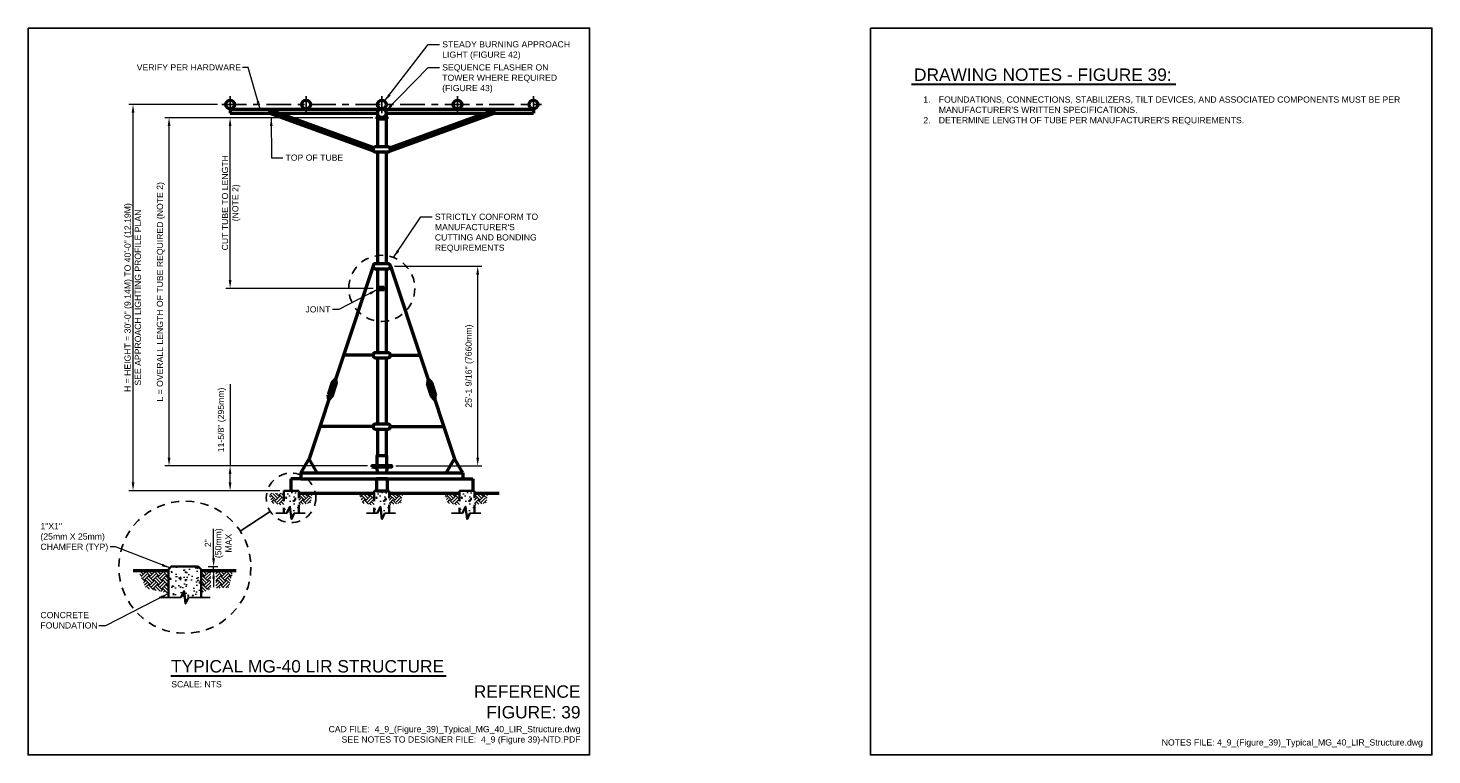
# Model space of a CAD drawing. Header units: inches. Extents: x 0 to 21.3, y 0 to 11.
import ezdxf
from ezdxf.enums import TextEntityAlignment as Align

# ---------------------------------------------------------------- set-up
doc = ezdxf.new("R2010")
doc.units = ezdxf.units.IN
doc.header["$LTSCALE"] = 0.5
doc.header["$MEASUREMENT"] = 0
doc.header["$PDSIZE"] = 2
for name, pattern in [('CENTER2', [1.125, 0.75, -0.125, 0.125, -0.125]), ('DASHED2', [0.375, 0.25, -0.125]), ('HIDDEN', [0.375, 0.25, -0.125]), ('HIDDEN2', [0.1875, 0.125, -0.0625])]:
    doc.linetypes.add(name, pattern=pattern)
doc.layers.get('0').update_dxf_attribs({"linetype": 'CONTINUOUS', "lineweight": 35})
doc.layers.get('DEFPOINTS').update_dxf_attribs({"linetype": 'CONTINUOUS', "lineweight": 35})
for name, color, linetype, lineweight in [('C-GRAD-FNSH', 4, 'CONTINUOUS', 50), ('E-AFLD-LITE-APPR', 203, 'CONTINUOUS', 50), ('G-ANNO-PATT', 8, 'CONTINUOUS', 18), ('G-ANNO-RDME', 5, 'CONTINUOUS', 18), ('S-FNDN-FTNG', 42, 'CONTINUOUS', 35)]:
    doc.layers.add(name, color=color, linetype=linetype, lineweight=lineweight)
for name, color, linetype in [('E-DETL-GRPH', 7, 'CONTINUOUS'), ('G-ANNO-DIMS', 7, 'CONTINUOUS'), ('G-ANNO-SYMB', 6, 'CONTINUOUS'), ('G-ANNO-TEXT', 7, 'CONTINUOUS'), ('G-ANNO-TTLB', 7, 'CONTINUOUS')]:
    doc.layers.add(name, color=color, linetype=linetype)
doc.styles.add('00-E-TITLE-1_1', font='arial.ttf', dxfattribs={"height": 0.1875})
doc.styles.add('01-E-BLDG-1_1', font='arial.ttf', dxfattribs={"height": 0.09375})
doc.dimstyles.new('01-E-BLDG-1_1', dxfattribs={"dimtxt": 0.09375, "dimasz": 0.125, "dimexe": 0.0625, "dimexo": 0.0625, "dimgap": 0.0625, "dimtad": 1, "dimdec": 4, "dimzin": 3, "dimdsep": 46, "dimlunit": 4, "dimtxsty": '01-E-BLDG-1_1', "dimcen": 0.0625, "dimclrd": 1, "dimclre": 1, "dimclrt": 256, "dimazin": 0, "dimtfac": 1, "dimtdec": 4, "dimtmove": 1, "dimatfit": 3, "dimfxl": 1, "dimfrac": 2, "dimtolj": 1, "dimtzin": 3, "dimlwd": 0, "dimlwe": 0, "dimarcsym": 0})

# ---------------------------------------------------------------- blocks, each defined once
blk = doc.blocks.new('*D2')
at = {"layer": 'DEFPOINTS', "color": 0, "transparency": 16777216}
for p in [(5.486, 7.395), (6.806, 7.395), (5.505, 4.374)]:
    blk.add_point(p, dxfattribs=at)
at = {"layer": 'G-ANNO-DIMS', "color": 1, "lineweight": 0, "transparency": 16777216}
for p, q in [((5.548, 7.395), (6.869, 7.395)), ((6.806, 4.499), (6.806, 7.27)), ((5.568, 4.374), (6.869, 4.374))]:
    blk.add_line(p, q, dxfattribs=at)
at = {"layer": 'G-ANNO-DIMS', "color": 1, "transparency": 16777216}
for points in [[(6.785, 7.27), (6.827, 7.27), (6.806, 7.395)], [(6.785, 4.499), (6.827, 4.499), (6.806, 4.374)]]:
    blk.add_solid(points, dxfattribs=at)
at = {"layer": 'G-ANNO-DIMS', "transparency": 16777216, "insert": (6.682, 5.884), "char_height": 0.09375, "attachment_point": 5, "rotation": 90, "style": '01-E-BLDG-1_1'}
blk.add_mtext('\\A1;25\'-1 9/16" (7660mm)', dxfattribs=at)
blk = doc.blocks.new('*D3')
at = {"layer": 'DEFPOINTS', "color": 0, "transparency": 16777216}
for p in [(1.589, 9.843), (2.932, 9.843), (3.872, 3.998)]:
    blk.add_point(p, dxfattribs=at)
at = {"layer": 'G-ANNO-DIMS', "color": 1, "lineweight": 0, "transparency": 16777216}
for p, q in [((2.869, 9.843), (1.526, 9.843)), ((1.589, 4.123), (1.589, 9.718)), ((3.809, 3.998), (1.526, 3.998))]:
    blk.add_line(p, q, dxfattribs=at)
at = {"layer": 'G-ANNO-DIMS', "color": 1, "transparency": 16777216}
for points in [[(1.568, 9.718), (1.61, 9.718), (1.589, 9.843)], [(1.568, 4.123), (1.61, 4.123), (1.589, 3.998)]]:
    blk.add_solid(points, dxfattribs=at)
at = {"layer": 'G-ANNO-DIMS', "transparency": 16777216, "insert": (1.585, 6.921), "char_height": 0.09375, "attachment_point": 5, "rotation": 90, "style": '01-E-BLDG-1_1'}
blk.add_mtext('\\A1;H = HEIGHT = 30\'-0" (9.14M) TO 40\'-0" (12.19M)\\PSEE APPROACH LIGHTING PROFILE PLAN', dxfattribs=at)
blk = doc.blocks.new('*D4')
at = {"layer": 'DEFPOINTS', "color": 0, "transparency": 16777216}
for p in [(2.134, 9.642), (5.28, 9.642), (5.203, 4.374)]:
    blk.add_point(p, dxfattribs=at)
at = {"layer": 'G-ANNO-DIMS', "color": 1, "lineweight": 0, "transparency": 16777216}
for p, q in [((5.218, 9.642), (2.071, 9.642)), ((2.134, 4.499), (2.134, 9.517)), ((5.14, 4.374), (2.071, 4.374))]:
    blk.add_line(p, q, dxfattribs=at)
at = {"layer": 'G-ANNO-DIMS', "color": 1, "transparency": 16777216}
for points in [[(2.113, 9.517), (2.155, 9.517), (2.134, 9.642)], [(2.113, 4.499), (2.155, 4.499), (2.134, 4.374)]]:
    blk.add_solid(points, dxfattribs=at)
at = {"layer": 'G-ANNO-DIMS', "transparency": 16777216, "insert": (2.01, 7.008), "char_height": 0.09375, "attachment_point": 5, "rotation": 90, "style": '01-E-BLDG-1_1'}
blk.add_mtext('\\A1;L = OVERALL LENGTH OF TUBE REQUIRED (NOTE 2)', dxfattribs=at)
blk = doc.blocks.new('*D5')
at = {"layer": 'DEFPOINTS', "color": 0, "transparency": 16777216}
for p in [(3.058, 9.642), (5.28, 9.642), (5.288, 7.061)]:
    blk.add_point(p, dxfattribs=at)
at = {"layer": 'G-ANNO-DIMS', "color": 1, "lineweight": 0, "transparency": 16777216}
for p, q in [((5.218, 9.642), (2.995, 9.642)), ((3.058, 7.186), (3.058, 9.517)), ((5.226, 7.061), (2.995, 7.061))]:
    blk.add_line(p, q, dxfattribs=at)
at = {"layer": 'G-ANNO-DIMS', "color": 1, "transparency": 16777216}
for points in [[(3.037, 9.517), (3.079, 9.517), (3.058, 9.642)], [(3.037, 7.186), (3.079, 7.186), (3.058, 7.061)]]:
    blk.add_solid(points, dxfattribs=at)
at = {"layer": 'G-ANNO-DIMS', "transparency": 16777216, "insert": (3.073, 8.356), "char_height": 0.09375, "attachment_point": 5, "rotation": 90, "style": '01-E-BLDG-1_1'}
blk.add_mtext('\\A1;CUT TUBE TO LENGTH\\P(NOTE 2)', dxfattribs=at)
blk = doc.blocks.new('*D7')
at = {"layer": 'DEFPOINTS', "color": 0, "transparency": 16777216}
for p in [(3.058, 4.374), (5.203, 4.374), (3.872, 3.998)]:
    blk.add_point(p, dxfattribs=at)
at = {"layer": 'G-ANNO-DIMS', "color": 1, "lineweight": 0, "transparency": 16777216}
for p, q in [((3.058, 5.612), (3.058, 4.374)), ((5.14, 4.374), (2.995, 4.374)), ((3.058, 4.123), (3.058, 4.249)), ((3.809, 3.998), (2.995, 3.998))]:
    blk.add_line(p, q, dxfattribs=at)
at = {"layer": 'G-ANNO-DIMS', "color": 1, "transparency": 16777216}
for points in [[(3.037, 4.249), (3.079, 4.249), (3.058, 4.374)], [(3.037, 4.123), (3.079, 4.123), (3.058, 3.998)]]:
    blk.add_solid(points, dxfattribs=at)
at = {"layer": 'G-ANNO-DIMS', "transparency": 16777216, "insert": (2.934, 5.07), "char_height": 0.09375, "attachment_point": 5, "rotation": 90, "style": '01-E-BLDG-1_1'}
blk.add_mtext('\\A1;11-5/8" (295mm)', dxfattribs=at)
blk = doc.blocks.new('BREAK')
at = {"color": 0, "linetype": 'Continuous', "flags": 128}
blk.add_lwpolyline([(0, 0), (0.046625, 0.097375), (0.069125, -0.090125), (0.112375, 0)], dxfattribs=at)
blk = doc.blocks.new('BREAK-flat-1')
at = {"color": 6, "linetype": 'Continuous', "flags": 128}
blk.add_lwpolyline([(0, 0), (0.046625, 0.097375), (0.069125, -0.090125), (0.112375, 0)], dxfattribs=at)

msp = doc.modelspace()

# ---------------------------------------------------------------- hatches: boundary and pattern name
at = {"layer": 'G-ANNO-PATT'}
h = msp.add_hatch(dxfattribs=at)
h.set_pattern_fill('EARTH', color=256, scale=0.375, angle=45)
h.set_pattern_definition([(45, (-2.172625, 1.28126), (1e-17, 0.1325825), [0.09375, -0.09375]), (45, (-2.19748, 1.30611), (1e-17, 0.1325825), [0.09375, -0.09375]), (45, (-2.22234, 1.33097), (1e-17, 0.1325825), [0.09375, -0.09375]), (135, (-2.22234, 1.34755), (-0.1325825, 3e-17), [0.09375, -0.09375]), (135, (-2.19748, 1.37241), (-0.1325825, 3e-17), [0.09375, -0.09375]), (135, (-2.172625, 1.397265), (-0.1325825, 3e-17), [0.09375, -0.09375])])
h.paths.add_polyline_path([(3.87175, 3.96332), (3.6404, 3.96332), (3.69358, 3.81269), (3.87175, 3.77726)])
h = msp.add_hatch(dxfattribs=at)
h.set_pattern_fill('AR-CONC', color=256, scale=0.03125)
h.set_pattern_definition([(50, (-1.063, -0.30572), (0.224144, -0.01961), [0.0234375, -0.2578125]), (355, (-1.063, -0.30572), (-0.04336, 0.23506), [0.01875, -0.20625]), (100.4514, (-1.04432, -0.30735), (0.180784, 0.21545), [0.019919, -0.219107]), (46.184, (-1.063, -0.24322), (0.333513, -0.051725), [0.035156, -0.386719]), (96.6356, (-1.0352, -0.24753), (0.292082, 0.304412), [0.029878, -0.32866]), (351.184, (-1.063, -0.24322), (0.292082, 0.304412), [0.028125, -0.309375]), (21, (-1.03175, -0.25884), (0.1865335, -0.1258184), [0.0234375, -0.2578125]), (326, (-1.03175, -0.25884), (0.076036, 0.226609), [0.01875, -0.20625]), (71.4514, (-1.0162, -0.26933), (0.2625695, 0.100791), [0.019919, -0.219107]), (37.5, (-1.063, -0.30572), (0.0038, 0.1040293), [0, -0.20375, 0, -0.209375, 0, -0.2070312]), (7.5, (-1.063, -0.30572), (0.0822092, 0.1232537), [0, -0.119375, 0, -0.1990625, 0, -0.0789062]), (327.5, (-1.13269, -0.30572), (0.1668195, -0.0070484), [0, -0.078125, 0, -0.24375, 0, -0.3234375]), (317.5, (-1.16394, -0.30572), (0.1822457, 0.0312828), [0, -0.1015625, 0, -0.161875, 0, -0.2296875])])
h.paths.add_polyline_path([(4.0994, 3.99833), (3.87175, 3.99833), (3.87175, 3.6896), (4.0994, 3.6896)])
h = msp.add_hatch(dxfattribs=at)
h.set_pattern_fill('EARTH', color=256, scale=0.375, angle=45)
h.set_pattern_definition([(45, (-1.74062, 1.28126), (1e-17, 0.1325825), [0.09375, -0.09375]), (45, (-1.76548, 1.30611), (1e-17, 0.1325825), [0.09375, -0.09375]), (45, (-1.79034, 1.33097), (1e-17, 0.1325825), [0.09375, -0.09375]), (135, (-1.79034, 1.34755), (-0.1325825, 3e-17), [0.09375, -0.09375]), (135, (-1.76548, 1.37241), (-0.1325825, 3e-17), [0.09375, -0.09375]), (135, (-1.74062, 1.397265), (-0.1325825, 3e-17), [0.09375, -0.09375])])
h.paths.add_polyline_path([(4.30376, 3.96332), (4.0994, 3.96332), (4.0994, 3.78437), (4.27649, 3.80987)])
h = msp.add_hatch(dxfattribs=at)
h.set_pattern_fill('EARTH', color=256, scale=0.375, angle=45)
h.set_pattern_definition([(45, (-0.80401, 1.28126), (1e-17, 0.1325825), [0.09375, -0.09375]), (45, (-0.82887, 1.30611), (1e-17, 0.1325825), [0.09375, -0.09375]), (45, (-0.85373, 1.33097), (1e-17, 0.1325825), [0.09375, -0.09375]), (135, (-0.85373, 1.34755), (-0.1325825, 3e-17), [0.09375, -0.09375]), (135, (-0.82887, 1.37241), (-0.1325825, 3e-17), [0.09375, -0.09375]), (135, (-0.80401, 1.397265), (-0.1325825, 3e-17), [0.09375, -0.09375])])
h.paths.add_polyline_path([(5.24036, 3.96332), (5.00902, 3.96332), (5.06219, 3.81269), (5.24036, 3.77726)])
h = msp.add_hatch(dxfattribs=at)
h.set_pattern_fill('AR-CONC', color=256, scale=0.03125)
h.set_pattern_definition([(50, (0.30561, -0.30572), (0.224144, -0.01961), [0.0234375, -0.2578125]), (355, (0.3056, -0.30572), (-0.04336, 0.23506), [0.01875, -0.20625]), (100.4514, (0.3243, -0.30735), (0.180784, 0.21545), [0.019919, -0.219107]), (46.184, (0.3056, -0.24322), (0.333513, -0.051725), [0.035156, -0.386719]), (96.6356, (0.3334, -0.24753), (0.292082, 0.304412), [0.029878, -0.32866]), (351.184, (0.3056, -0.24322), (0.292082, 0.304412), [0.028125, -0.309375]), (21, (0.33686, -0.25884), (0.1865335, -0.1258184), [0.0234375, -0.2578125]), (326, (0.33686, -0.25884), (0.076036, 0.226609), [0.01875, -0.20625]), (71.4514, (0.3524, -0.26933), (0.2625695, 0.100791), [0.019919, -0.219107]), (37.5, (0.30561, -0.30572), (0.0038, 0.1040293), [0, -0.20375, 0, -0.209375, 0, -0.2070312]), (7.5, (0.30561, -0.30572), (0.0822092, 0.1232537), [0, -0.119375, 0, -0.1990625, 0, -0.0789062]), (327.5, (0.23592, -0.30572), (0.1668195, -0.0070484), [0, -0.078125, 0, -0.24375, 0, -0.3234375]), (317.5, (0.20467, -0.30572), (0.1822457, 0.0312828), [0, -0.1015625, 0, -0.161875, 0, -0.2296875])])
h.paths.add_polyline_path([(5.46801, 3.99833), (5.24036, 3.99833), (5.24036, 3.6896), (5.46801, 3.6896)])
h = msp.add_hatch(dxfattribs=at)
h.set_pattern_fill('EARTH', color=256, scale=0.375, angle=45)
h.set_pattern_definition([(45, (-0.37201, 1.28126), (1e-17, 0.1325825), [0.09375, -0.09375]), (45, (-0.39687, 1.30611), (1e-17, 0.1325825), [0.09375, -0.09375]), (45, (-0.421725, 1.33097), (1e-17, 0.1325825), [0.09375, -0.09375]), (135, (-0.421725, 1.34755), (-0.1325825, 3e-17), [0.09375, -0.09375]), (135, (-0.39687, 1.37241), (-0.1325825, 3e-17), [0.09375, -0.09375]), (135, (-0.37201, 1.397265), (-0.1325825, 3e-17), [0.09375, -0.09375])])
h.paths.add_polyline_path([(5.67237, 3.96332), (5.46801, 3.96332), (5.46801, 3.78437), (5.6451, 3.80987)])
h = msp.add_hatch(dxfattribs=at)
h.set_pattern_fill('EARTH', color=256, scale=0.375, angle=45)
h.set_pattern_definition([(45, (0.48626, 1.28126), (1e-17, 0.1325825), [0.09375, -0.09375]), (45, (0.4614, 1.30611), (1e-17, 0.1325825), [0.09375, -0.09375]), (45, (0.43654, 1.33097), (1e-17, 0.1325825), [0.09375, -0.09375]), (135, (0.43654, 1.34755), (-0.1325825, 3e-17), [0.09375, -0.09375]), (135, (0.4614, 1.37241), (-0.1325825, 3e-17), [0.09375, -0.09375]), (135, (0.48626, 1.397265), (-0.1325825, 3e-17), [0.09375, -0.09375])])
h.paths.add_polyline_path([(6.53063, 3.96332), (6.29929, 3.96332), (6.35246, 3.81269), (6.53063, 3.77726)])
h = msp.add_hatch(dxfattribs=at)
h.set_pattern_fill('AR-CONC', color=256, scale=0.03125)
h.set_pattern_definition([(50, (1.59588, -0.30572), (0.224144, -0.01961), [0.0234375, -0.2578125]), (355, (1.59588, -0.30572), (-0.04336, 0.23506), [0.01875, -0.20625]), (100.4514, (1.61456, -0.30735), (0.180784, 0.21545), [0.019919, -0.219107]), (46.184, (1.59588, -0.24322), (0.333513, -0.051725), [0.035156, -0.386719]), (96.6356, (1.62368, -0.24753), (0.292082, 0.304412), [0.029878, -0.32866]), (351.184, (1.5959, -0.24322), (0.292082, 0.304412), [0.028125, -0.309375]), (21, (1.62713, -0.25884), (0.1865335, -0.1258184), [0.0234375, -0.2578125]), (326, (1.62713, -0.25884), (0.076036, 0.226609), [0.01875, -0.20625]), (71.4514, (1.64268, -0.26933), (0.2625695, 0.100791), [0.019919, -0.219107]), (37.5, (1.59588, -0.30572), (0.0038, 0.1040293), [0, -0.20375, 0, -0.209375, 0, -0.2070312]), (7.5, (1.59588, -0.30572), (0.0822092, 0.1232537), [0, -0.119375, 0, -0.1990625, 0, -0.0789062]), (327.5, (1.526195, -0.30572), (0.1668195, -0.0070484), [0, -0.078125, 0, -0.24375, 0, -0.3234375]), (317.5, (1.49495, -0.30572), (0.1822457, 0.0312828), [0, -0.1015625, 0, -0.161875, 0, -0.2296875])])
h.paths.add_polyline_path([(6.75829, 3.99833), (6.53063, 3.99833), (6.53063, 3.6896), (6.75829, 3.6896)])
h = msp.add_hatch(dxfattribs=at)
h.set_pattern_fill('EARTH', color=256, scale=0.375, angle=45)
h.set_pattern_definition([(45, (0.91827, 1.28126), (1e-17, 0.1325825), [0.09375, -0.09375]), (45, (0.89341, 1.30611), (1e-17, 0.1325825), [0.09375, -0.09375]), (45, (0.86855, 1.33097), (1e-17, 0.1325825), [0.09375, -0.09375]), (135, (0.86855, 1.34755), (-0.1325825, 3e-17), [0.09375, -0.09375]), (135, (0.89341, 1.37241), (-0.1325825, 3e-17), [0.09375, -0.09375]), (135, (0.91827, 1.397265), (-0.1325825, 3e-17), [0.09375, -0.09375])])
h.paths.add_polyline_path([(6.96264, 3.96332), (6.75829, 3.96332), (6.75829, 3.78437), (6.93537, 3.80987)])
h = msp.add_hatch(dxfattribs=at)
h.set_pattern_fill('EARTH', color=256, scale=0.375, angle=45)
h.set_pattern_definition([(45, (-3.94127, 0.13174), (1e-17, 0.1325825), [0.09375, -0.09375]), (45, (-3.96613, 0.1566), (1e-17, 0.1325825), [0.09375, -0.09375]), (45, (-3.99099, 0.181455), (1e-17, 0.1325825), [0.09375, -0.09375]), (135, (-3.99099, 0.19803), (-0.1325825, 3e-17), [0.09375, -0.09375]), (135, (-3.96613, 0.22289), (-0.1325825, 3e-17), [0.09375, -0.09375]), (135, (-3.94127, 0.24775), (-0.1325825, 3e-17), [0.09375, -0.09375])])
h.paths.add_polyline_path([(2.12562, 2.78997), (1.66631, 2.78997), (1.7869, 2.51905), (2.12562, 2.44725)])
h = msp.add_hatch(dxfattribs=at)
h.set_pattern_fill('AR-CONC', color=256, scale=0.03125)
h.set_pattern_definition([(50, (-3.92588, -0.27598), (0.224144, -0.01961), [0.0234375, -0.2578125]), (355, (-3.92588, -0.27598), (-0.04336, 0.23506), [0.01875, -0.20625]), (100.4514, (-3.9072, -0.27761), (0.180784, 0.21545), [0.019919, -0.219107]), (46.184, (-3.92588, -0.21348), (0.333513, -0.051725), [0.035156, -0.386719]), (96.6356, (-3.8981, -0.2178), (0.292082, 0.304412), [0.029878, -0.32866]), (351.184, (-3.92588, -0.21348), (0.292082, 0.304412), [0.028125, -0.309375]), (21, (-3.89463, -0.2291), (0.1865335, -0.1258184), [0.0234375, -0.2578125]), (326, (-3.89463, -0.2291), (0.076036, 0.2266094), [0.01875, -0.20625]), (71.4514, (-3.87909, -0.2396), (0.2625695, 0.100791), [0.019919, -0.219107]), (37.5, (-3.92588, -0.27598), (0.00379995, 0.1040293), [0, -0.20375, 0, -0.209375, 0, -0.2070312]), (7.5, (-3.92588, -0.27598), (0.0822092, 0.1232537), [0, -0.119375, 0, -0.1990625, 0, -0.0789062]), (327.5, (-3.99557, -0.27598), (0.1668195, -0.0070484), [0, -0.078125, 0, -0.24375, 0, -0.3234375]), (317.5, (-4.02682, -0.27598), (0.1822457, 0.0312828), [0, -0.1015625, 0, -0.161875, 0, -0.2296875])])
h.paths.add_polyline_path([(2.57564, 2.85019), (2.16832, 2.85019), (2.12562, 2.8075), (2.12562, 2.38088), (2.61834, 2.38088), (2.61834, 2.8075)])
h = msp.add_hatch(dxfattribs=at)
h.set_pattern_fill('EARTH', color=256, scale=0.375, angle=45)
h.set_pattern_definition([(45, (-2.983595, 0.13174), (1e-17, 0.1325825), [0.09375, -0.09375]), (45, (-3.00845, 0.1566), (1e-17, 0.1325825), [0.09375, -0.09375]), (45, (-3.03331, 0.181455), (1e-17, 0.1325825), [0.09375, -0.09375]), (135, (-3.03331, 0.19803), (-0.1325825, 3e-17), [0.09375, -0.09375]), (135, (-3.00845, 0.22289), (-0.1325825, 3e-17), [0.09375, -0.09375]), (135, (-2.983595, 0.24775), (-0.1325825, 3e-17), [0.09375, -0.09375])])
h.paths.add_polyline_path([(3.11041, 2.78997), (2.61834, 2.78997), (2.61834, 2.44993), (2.76905, 2.51524), (2.76659, 2.7499), (2.84038, 2.75344), (2.84038, 2.52167), (3.0332, 2.53216)])

# ---------------------------------------------------------------- linework, layer by layer
at = {"layer": 'C-GRAD-FNSH'}
for p, q in [((4.0994, 3.96332), (5.24036, 3.96332)), ((5.46801, 3.96332), (6.53063, 3.96332)), ((6.75829, 3.96332), (7.13329, 3.96332)), ((1.5892, 2.78997), (2.12562, 2.78997)), ((2.61834, 2.78997), (3.14745, 2.78997))]:
    msp.add_line(p, q, dxfattribs=at)
at = {"layer": 'E-AFLD-LITE-APPR'}
for p, q in [((3.06001, 9.7711), (5.32631, 9.7711)), ((3.06001, 9.7711), (3.06001, 9.71158)), ((3.06001, 9.71158), (3.65163, 9.71158)), ((3.66858, 9.75814), (3.65163, 9.71158)), ((5.23501, 9.13509), (3.65163, 9.71158)), ((5.23249, 9.18874), (3.66858, 9.75814)), ((3.79646, 9.71158), (5.28846, 9.71158)), ((5.28027, 9.6585), (5.28027, 9.62624)), ((5.28027, 9.6585), (5.31541, 9.6585)), ((5.28027, 9.62624), (5.42821, 9.62624)), ((5.28846, 9.71158), (5.28846, 9.6585)), ((5.28846, 9.62624), (5.28846, 9.20153)), ((5.38206, 9.7711), (7.64836, 9.7711)), ((5.39296, 9.6585), (5.42821, 9.6585)), ((5.41992, 9.71158), (6.91191, 9.71158)), ((5.41992, 9.71158), (5.41992, 9.6585)), ((5.41992, 9.62624), (5.41992, 9.20153)), ((5.42821, 9.6585), (5.42821, 9.62624)), ((5.47336, 9.13509), (7.05675, 9.71158)), ((5.47588, 9.18874), (7.03979, 9.75814)), ((7.03979, 9.75814), (7.05675, 9.71158)), ((7.05675, 9.71158), (7.64836, 9.71158)), ((7.64836, 9.7711), (7.64836, 9.71158)), ((5.28846, 9.12487), (5.28846, 7.43323)), ((5.41992, 9.12487), (5.41992, 7.43323)), ((5.22274, 7.3949), (4.25272, 4.48216)), ((5.28846, 7.35657), (5.28846, 6.08715)), ((5.41992, 7.35657), (5.41992, 6.08715)), ((5.48563, 7.3949), (6.45565, 4.48216)), ((5.28846, 7.06082), (5.41992, 7.06082)), ((5.22274, 6.04883), (4.77446, 6.04883)), ((5.28846, 6.0105), (5.28846, 5.00745)), ((5.41992, 6.0105), (5.41992, 5.00745)), ((5.48563, 6.04883), (5.93391, 6.04883)), ((4.65386, 5.68669), (4.60365, 5.63696)), ((4.65386, 5.68669), (4.66423, 5.61679)), ((6.05451, 5.68669), (6.04414, 5.61679)), ((6.05451, 5.68669), (6.10472, 5.63696)), ((4.55029, 5.37569), (4.54046, 5.44723)), ((4.55029, 5.37569), (4.60104, 5.42705)), ((6.15808, 5.37569), (6.10733, 5.42705)), ((6.15808, 5.37569), (6.16791, 5.44723)), ((5.22274, 4.96912), (4.41489, 4.96912)), ((5.28846, 4.93079), (5.28846, 4.52852)), ((5.41992, 4.93079), (5.41992, 4.52852)), ((5.48563, 4.96912), (6.29348, 4.96912)), ((4.12721, 4.2697), (4.25272, 4.48216)), ((4.37822, 4.2697), (4.25272, 4.48216)), ((6.33015, 4.2697), (6.45565, 4.48216)), ((6.58116, 4.2697), (6.45565, 4.48216)), ((4.12721, 4.2697), (6.58116, 4.2697)), ((4.12721, 4.2697), (4.12721, 4.179)), ((5.20297, 4.36085), (5.27232, 4.348)), ((5.27232, 4.348), (5.28846, 4.2697)), ((5.43605, 4.348), (5.41992, 4.2697)), ((5.5054, 4.36085), (5.43605, 4.348)), ((6.58116, 4.2697), (6.58116, 4.179)), ((4.12721, 4.179), (3.97772, 4.179)), ((3.97772, 4.179), (3.97772, 3.99833)), ((4.12721, 4.179), (6.58116, 4.179)), ((6.58116, 4.179), (6.73065, 4.179)), ((6.73065, 4.179), (6.73065, 3.99833))]:
    msp.add_line(p, q, dxfattribs=at)
at = {"layer": 'E-AFLD-LITE-APPR', "linetype": 'HIDDEN2'}
for p, q in [((5.28846, 7.07957), (5.41992, 7.07957)), ((5.28846, 7.04206), (5.41992, 7.04206))]:
    msp.add_line(p, q, dxfattribs=at)
at = {"layer": 'E-AFLD-LITE-APPR'}
for points in [[(5.4473, 9.20153), (5.26107, 9.20153)], [(5.26107, 9.12487), (5.4473, 9.12487)], [(5.4473, 7.43323), (5.26107, 7.43323)], [(5.26107, 7.35657), (5.4473, 7.35657)], [(5.4473, 6.08715), (5.26107, 6.08715)], [(5.26107, 6.0105), (5.4473, 6.0105)], [(5.4473, 5.00745), (5.26107, 5.00745)], [(5.26107, 4.93079), (5.4473, 4.93079)]]:
    msp.add_lwpolyline(points, dxfattribs=at)
for points in [[(4.54046, 5.44723), (4.60104, 5.42705), (4.66423, 5.61679), (4.60365, 5.63696)], [(6.16791, 5.44723), (6.10733, 5.42705), (6.04414, 5.61679), (6.10472, 5.63696)], [(5.27691, 4.37398), (5.43146, 4.37398), (5.43146, 4.52852), (5.27691, 4.52852)], [(5.20297, 4.36085), (5.5054, 4.36085), (5.5054, 4.37398), (5.20297, 4.37398)], [(5.27314, 3.99833), (5.43986, 3.99833), (5.43986, 4.179), (5.27314, 4.179)]]:
    msp.add_lwpolyline(points, close=True, dxfattribs=at)
for centre in [(3.06001, 9.84304), (4.2071, 9.84304), (5.35419, 9.84304), (5.35419, 9.71158), (6.50127, 9.84304), (7.64836, 9.84304)]:
    msp.add_circle(centre, 0.06573, dxfattribs=at)
for centre, start, end in [((5.26107, 9.1632), 90, 270), ((5.4473, 9.1632), 270, 90), ((5.26107, 7.3949), 90, 270), ((5.4473, 7.3949), 270, 90), ((5.26107, 6.04883), 90, 270), ((5.4473, 6.04883), 270, 90), ((5.26107, 4.96912), 90, 270), ((5.4473, 4.96912), 270, 90)]:
    msp.add_arc(centre, 0.03833, start, end, dxfattribs=at)
at = {"layer": 'E-DETL-GRPH', "linetype": 'Continuous'}
msp.add_line((3.66693, 3.68513), (3.21128, 3.38723), dxfattribs=at)
at = {"layer": 'E-DETL-GRPH', "linetype": 'DASHED2'}
for centre, radius in [((5.35419, 7.06082), 0.5), ((3.98081, 3.89033), 0.375), ((2.37429, 2.84001), 1)]:
    msp.add_circle(centre, radius, dxfattribs=at)
at = {"layer": 'G-ANNO-DIMS', "linetype": 'CENTER2'}
for p, q in [((2.93178, 9.84304), (7.77061, 9.84304)), ((3.06001, 9.7141), (3.06001, 9.97198)), ((4.2071, 9.7141), (4.2071, 9.97198)), ((5.35419, 9.7141), (5.35419, 9.97198)), ((6.50127, 9.7141), (6.50127, 9.97198)), ((7.64836, 9.7141), (7.64836, 9.97198))]:
    msp.add_line(p, q, dxfattribs=at)
at = {"layer": 'G-ANNO-DIMS', "color": 1, "lineweight": 0}
for p, q in [((2.80859, 2.97519), (2.80859, 3.42394)), ((2.72753, 2.85019), (2.87109, 2.85019)), ((2.77022, 2.78997), (2.87109, 2.78997)), ((2.80859, 2.78997), (2.80859, 2.85019)), ((2.80859, 2.66497), (2.80859, 2.53997))]:
    msp.add_line(p, q, dxfattribs=at)
at = {"layer": 'G-ANNO-DIMS', "color": 1}
for points in [[(2.78776, 2.97519), (2.82943, 2.97519), (2.80859, 2.85019)], [(2.78776, 2.66497), (2.82943, 2.66497), (2.80859, 2.78997)]]:
    msp.add_solid(points, dxfattribs=at)
at = {"layer": 'G-ANNO-SYMB'}
for p, q in [((3.75214, 3.65873), (3.91735, 3.65873)), ((4.02973, 3.65873, -0.0361), (4.19494, 3.65873, -0.0361)), ((5.12075, 3.65873), (5.28596, 3.65873)), ((5.39834, 3.65873, -0.0361), (5.56355, 3.65873, -0.0361)), ((6.41102, 3.65873), (6.57624, 3.65873)), ((6.68861, 3.65873, -0.0361), (6.85383, 3.65873, -0.0361)), ((1.98367, 2.38088), (2.31411, 2.38088)), ((2.42648, 2.38088, -0.0361), (2.75691, 2.38088, -0.0361))]:
    msp.add_line(p, q, dxfattribs=at)
at = {"layer": 'G-ANNO-TEXT', "linetype": 'Continuous', "lineweight": 30}
for p, q in [((13.3713, 10.14903), (17.37398, 10.14903)), ((2.16007, 1.1956), (6.32903, 1.1956))]:
    msp.add_line(p, q, dxfattribs=at)
at = {"layer": 'G-ANNO-TTLB'}
for points in [[(0, 11), (8.5, 11), (8.5, 0), (0, 0)], [(12.75, 11), (21.25, 11), (21.25, 0), (12.75, 0)]]:
    msp.add_lwpolyline(points, close=True, dxfattribs=at)
at = {"layer": 'S-FNDN-FTNG'}
for p, q in [((4.0994, 3.99833), (3.87175, 3.99833)), ((3.87175, 3.99833), (3.87175, 3.96332)), ((4.0994, 3.96332), (4.0994, 3.99833)), ((5.46801, 3.99833), (5.24036, 3.99833)), ((5.24036, 3.99833), (5.24036, 3.96332)), ((5.46801, 3.96332), (5.46801, 3.99833)), ((6.75829, 3.99833), (6.53063, 3.99833)), ((6.53063, 3.99833), (6.53063, 3.96332)), ((6.75829, 3.96332), (6.75829, 3.99833)), ((2.16832, 2.85019), (2.12562, 2.8075)), ((2.12562, 2.8075), (2.12562, 2.38088)), ((2.16832, 2.85019), (2.57564, 2.85019)), ((2.57564, 2.85019), (2.61834, 2.8075)), ((2.61834, 2.8075), (2.61834, 2.38088))]:
    msp.add_line(p, q, dxfattribs=at)
at = {"layer": 'S-FNDN-FTNG', "linetype": 'HIDDEN'}
for p, q in [((3.87175, 3.96332), (3.87175, 3.65873)), ((5.24036, 3.96332), (5.24036, 3.65873)), ((6.53063, 3.96332), (6.53063, 3.65873))]:
    msp.add_line(p, q, dxfattribs=at)
for points in [[(4.0994, 3.65873), (4.0994, 3.96332)], [(5.46801, 3.65873), (5.46801, 3.96332)], [(6.75829, 3.65873), (6.75829, 3.96332)]]:
    msp.add_lwpolyline(points, dxfattribs=at)

# ---------------------------------------------------------------- block references
for p in [(3.91735, 3.65873, -0.0361), (5.28596, 3.65873, -0.0361), (6.57624, 3.65873, -0.0361), (2.31411, 2.38088, -0.0361)]:
    msp.add_blockref('BREAK-flat-1', p)
at = {"layer": 'G-ANNO-SYMB'}
for p in [(3.91735, 3.65873), (5.28596, 3.65873), (6.57624, 3.65873)]:
    msp.add_blockref('BREAK', p, dxfattribs=at)

# ---------------------------------------------------------------- texts
at = {"layer": 'G-ANNO-DIMS', "insert": (2.87866, 3.20416), "char_height": 0.09375, "attachment_point": 5, "rotation": 90, "style": '01-E-BLDG-1_1'}
msp.add_mtext('\\A1;2"\\P(50mm)\\PMAX', dxfattribs=at)
at = {"layer": 'G-ANNO-RDME', "attachment_point": 9, "rotation": 0}
for s, insert, char_height, width, style in [('REFERENCE FIGURE: 39', (8.36242, 0.55004), 0.1875, 1.660137, '00-E-TITLE-1_1'), ('CAD FILE:  4_9_(Figure_39)_Typical_MG_40_LIR_Structure.dwg\\PSEE NOTES TO DESIGNER FILE:  4_9 (Figure 39)-NTD.PDF', (8.36242, 0.15871), 0.09375, 4.6000344, '01-E-BLDG-1_1')]:
    msp.add_mtext(s, dxfattribs=dict(at, insert=insert, char_height=char_height, width=width, style=style))
at = {"layer": 'G-ANNO-RDME', "insert": (21.11242, 0.11416), "char_height": 0.09375, "width": 7.0264495, "attachment_point": 9, "style": '01-E-BLDG-1_1'}
msp.add_mtext('NOTES FILE: 4_9_(Figure_39)_Typical_MG_40_LIR_Structure.dwg', dxfattribs=at)
at = {"layer": 'G-ANNO-TEXT', "style": '00-E-TITLE-1_1'}
for s, p in [('DRAWING NOTES - FIGURE 39:', (13.41045, 10.1447)), ('TYPICAL MG-40 LIR STRUCTURE', (2.16424, 1.19127))]:
    msp.add_text(s, height=0.1875, dxfattribs=at).set_placement(p, align=Align.BOTTOM_LEFT)
at = {"layer": 'G-ANNO-TEXT', "style": '01-E-BLDG-1_1'}
msp.add_text('SCALE: NTS', height=0.09375, dxfattribs=at).set_placement((2.16752, 1.11662), align=Align.TOP_LEFT)
at = {"layer": 'G-ANNO-TEXT', "char_height": 0.09375, "attachment_point": 1, "rotation": 360, "style": '01-E-BLDG-1_1'}
for s, insert, width in [('\\A1;STEADY BURNING APPROACH LIGHT (FIGURE 42)', (6.26871, 10.8012), 2.231141), ('\\A1;VERIFY PER HARDWARE', (1.6446, 10.45188), 2.231141), ('\\A1;SEQUENCE FLASHER ON TOWER WHERE REQUIRED (FIGURE 43)', (6.26871, 10.45188), 1.7882574), ('\\A1;TOP OF TUBE', (3.89701, 9.08666), 2.231141), ("\\A1;STRICTLY CONFORM TO MANUFACTURER'S CUTTING AND BONDING REQUIREMENTS", (6.15722, 8.1916), 1.6350809), ('\\A1;JOINT', (4.19837, 6.79006), 0.474837), ('\\A1;1"X1"\\P(25mm X 25mm) CHAMFER (TYP)', (0.18725, 3.50872), 1.0516262), ('\\A1;CONCRETE FOUNDATION', (0.18725, 2.1632), 0.9737956)]:
    msp.add_mtext(s, dxfattribs=dict(at, insert=insert, width=width))
at = {"layer": 'G-ANNO-TEXT', "insert": (13.41045, 9.96565), "char_height": 0.09375, "width": 7.4237884, "attachment_point": 1, "style": '01-E-BLDG-1_1'}
msp.add_mtext("\\pi-0.23438,l0.375;1.^IFOUNDATIONS, CONNECTIONS, STABILIZERS, TILT DEVICES, AND ASSOCIATED COMPONENTS MUST BE PER MANUFACTURER'S WRITTEN SPECIFICATIONS.{\\H1.1559x; }\\P2.^IDETERMINE LENGTH OF TUBE PER MANUFACTURER'S REQUIREMENTS.{\\H1.7706x; }", dxfattribs=at)

# ---------------------------------------------------------------- dimensions: what is measured, and where the dimension line sits
at = {"layer": 'G-ANNO-DIMS'}
for base, p1, p2, text, picture, middle in [((1.58891, 9.84304), (3.87175, 3.99833), (2.93178, 9.84304), 'H = HEIGHT = 30\'-0" (9.14M) TO 40\'-0" (12.19M)\\PSEE APPROACH LIGHTING PROFILE PLAN', '*D3', (1.77507, 6.92068)), ((3.05797, 9.64237), (5.28846, 7.06082), (5.28027, 9.64237), 'CUT TUBE TO LENGTH\\P(NOTE 2)', '*D5', (3.27609, 8.35599)), ((3.05797, 4.37398), (3.87175, 3.99833), (5.20297, 4.37398), '11-5/8" (295mm)', '*D7', (3.10713, 5.07007))]:
    dim = msp.add_linear_dim(base=base, p1=p1, p2=p2, angle=90, text=text, dimstyle='01-E-BLDG-1_1', dxfattribs=at)
    dim.commit()
    dim.dimension.update_dxf_attribs({"geometry": picture, "text_midpoint": middle, "dimtype": 160})
for base, p1, p2, text, picture, middle in [((2.1338, 9.64237), (5.20297, 4.37398), (5.28027, 9.64237), 'L = OVERALL LENGTH OF TUBE REQUIRED (NOTE 2)', '*D4', (2.00982, 7.00817)), ((6.8061, 7.3949), (5.5054, 4.37398), (5.48563, 7.3949), '25\'-1 9/16" (7660mm)', '*D2', (6.68215, 5.88444))]:
    dim = msp.add_linear_dim(base=base, p1=p1, p2=p2, angle=90, text=text, dimstyle='01-E-BLDG-1_1', dxfattribs=at)
    dim.commit()
    dim.dimension.update_dxf_attribs({"geometry": picture, "text_midpoint": middle})

# ---------------------------------------------------------------- leaders
at = {"layer": 'G-ANNO-TEXT'}
for points in [[(5.39649, 9.89335), (6.05712, 10.75256), (6.22719, 10.75256)], [(3.51104, 9.7711), (3.3308, 10.40485), (3.246, 10.40485)], [(5.41248, 9.74194), (6.05712, 10.40324), (6.22719, 10.40324)], [(3.68032, 9.64237), (3.68542, 9.03802), (3.85549, 9.03802)], [(5.53146, 7.52833), (5.94563, 8.14296), (6.1157, 8.14296)], [(5.28846, 7.04206), (4.70603, 6.74262), (4.6103, 6.74262)], [(2.14697, 2.82885), (1.32519, 3.15099), (1.24039, 3.15099)], [(2.12562, 2.44162), (1.17134, 1.95331), (1.07199, 1.95331)]]:
    msp.add_leader(points, dimstyle='01-E-BLDG-1_1', dxfattribs=at)

doc.saveas('drawing.dxf')
